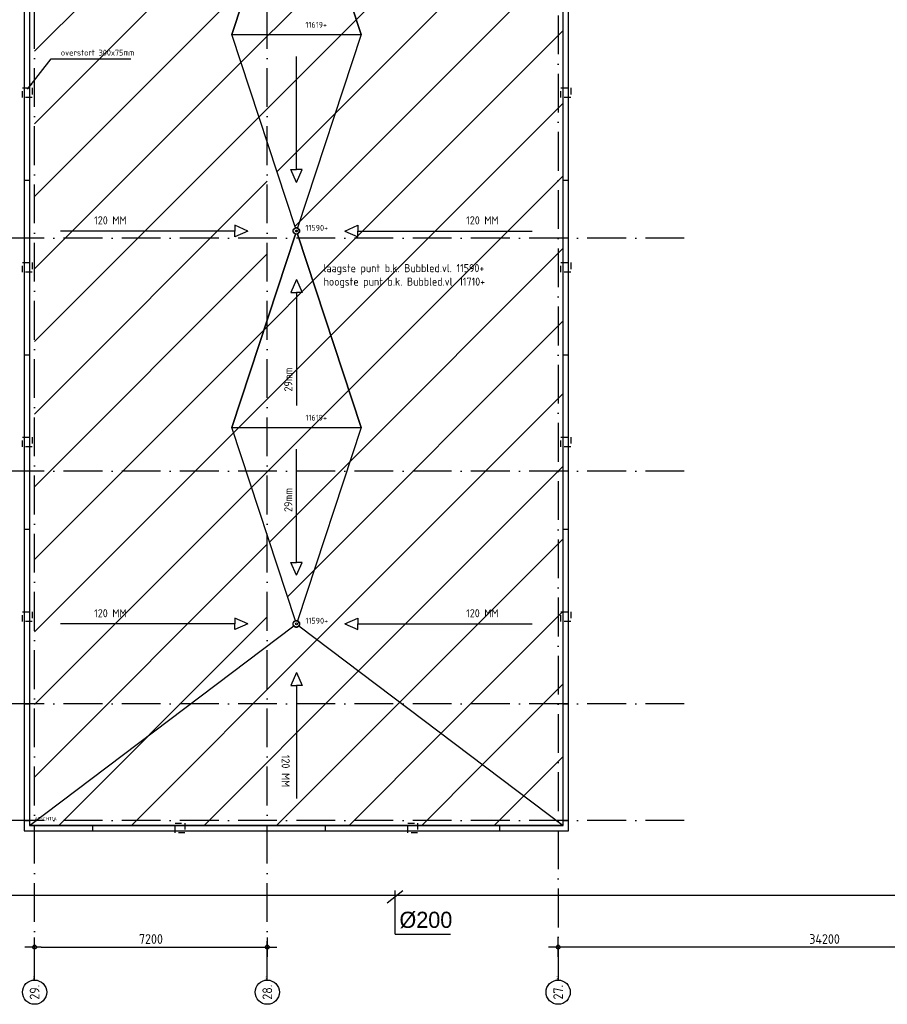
# Model space of a CAD drawing. Extents: x -9573 to 237800, y 0 to 168200.
# Tile 3 of 37: x 11600 to 38444, y 47692 to 78140. Entities that reach past the tile are written whole.
import ezdxf
from ezdxf.enums import TextEntityAlignment as Align

# ---------------------------------------------------------------- set-up
doc = ezdxf.new("R2010")
doc.units = 0
doc.header["$LTSCALE"] = 200
for name, pattern in [('2322121', [2000, 1000, 1000]), ('DASHDOT', [9, 6, -1.5, 0, -1.5]), ('HIDDEN', [2, 1, -1])]:
    doc.linetypes.add(name, pattern=pattern)
doc.layers.get('0').update_dxf_attribs({"linetype": 'CONTINUOUS'})
doc.layers.get('DEFPOINTS').update_dxf_attribs({"linetype": 'CONTINUOUS'})
for name, color, linetype in [('AL$1----_MAATVOERING', 7, 'CONTINUOUS'), ('AL$1----_TEKST', 7, 'CONTINUOUS'), ('AL$7----_STRAMIEN', 1, 'DASHDOT'), ('AL27----_DAKEN', 7, 'CONTINUOUS'), ('AL27---_DAKAFSCHOT', 7, 'CONTINUOUS'), ('ALN-----_BLOCKNAAM', 2, 'CONTINUOUS'), ('BL$4----', 7, 'CONTINUOUS'), ('MV-STRAMIEN', 7, 'CONTINUOUS'), ('WL524---', 4, 'CONTINUOUS')]:
    doc.layers.add(name, color=color, linetype=linetype)
doc.styles.add('BURO-025', font='BUROFONT.shx', dxfattribs={"height": 500})
doc.styles.get("Standard").update_dxf_attribs({"font": 'ISOCP'})
doc.dimstyles.new('018RADI100UIT', dxfattribs={"dimscale": 100, "dimtxt": 1.8, "dimasz": 2, "dimexe": 2, "dimexo": 3, "dimgap": 1, "dimtad": 1, "dimdec": 4, "dimrnd": 1, "dimtxsty": 'STANDARD', "dimblk1": 'MSTR3', "dimblk2": 'MSTR3', "dimcen": 3, "dimdle": 1.25, "dimse1": 1, "dimse2": 1, "dimclrd": 7, "dimclre": 1, "dimazin": 3, "dimtfac": 0.75, "dimtdec": 4, "dimtofl": 0, "dimtmove": 0, "dimatfit": 3, "dimtvp": 1.5, "dimtolj": 1, "dimtzin": 0})
doc.dimstyles.new('030STIP100UIT', dxfattribs={"dimscale": 100, "dimtxt": 3, "dimasz": 2, "dimexe": 2, "dimexo": 3, "dimgap": 1, "dimtad": 1, "dimdec": 4, "dimrnd": 1, "dimtxsty": 'STANDARD', "dimblk": 'MSTR3', "dimcen": 3, "dimdle": 1.25, "dimse1": 1, "dimse2": 1, "dimclrd": 7, "dimclre": 1, "dimazin": 3, "dimtfac": 0.75, "dimtdec": 4, "dimtix": 1, "dimtmove": 0, "dimatfit": 3, "dimtvp": 1.5, "dimtolj": 1, "dimtzin": 0})

# ---------------------------------------------------------------- blocks, each defined once
blk = doc.blocks.new('MSTR3')
at = {"color": 0, "linetype": 'CONTINUOUS'}
for p, q in [((-1, 0), (0, 0)), ((0, 1.5), (0, 0)), ((0, 0), (0, -1.5)), ((0, 0), (1.5, 0))]:
    blk.add_line(p, q, dxfattribs=at)
blk.add_circle((0, 0), 0.3, dxfattribs=at)
blk = doc.blocks.new('*D67')
at = {"color": 7, "linetype": 'BYBLOCK'}
blk.add_line((12260, 49461), (19060, 49461), dxfattribs=at)
at = {"layer": 'DEFPOINTS', "color": 0, "linetype": 'BYBLOCK'}
for p in [(12060, 49669), (19260, 49669), (19260, 49461)]:
    blk.add_point(p, dxfattribs=at)
at = {"color": 7, "linetype": 'BYBLOCK', "xscale": 200, "yscale": 200, "zscale": 200, "rotation": 180}
blk.add_blockref('MSTR3', (12060, 49461), dxfattribs=at)
at = {"color": 7, "linetype": 'BYBLOCK', "xscale": 200, "yscale": 200, "zscale": 200}
blk.add_blockref('MSTR3', (19260, 49461), dxfattribs=at)
at = {"color": 0, "linetype": 'BYBLOCK', "insert": (15660, 49711), "char_height": 300, "attachment_point": 5}
blk.add_mtext('\\A1;7200', dxfattribs=at)
blk = doc.blocks.new('1011')
at = {"layer": 'AL$7----_STRAMIEN', "color": 7, "linetype": 'CONTINUOUS'}
blk.add_circle((-750, 0), 750, dxfattribs=at)
at = {"layer": 'ALN-----_BLOCKNAAM', "linetype": 'CONTINUOUS'}
blk.add_text('1011', height=100, dxfattribs=at).set_placement((0, 0))

msp = doc.modelspace()

# ---------------------------------------------------------------- hatches: boundary and pattern name
at = {"layer": 'BL$4----'}
h = msp.add_hatch(dxfattribs=at)
h.set_pattern_fill('ANSI31', color=256, scale=500, style=0)
h.paths.add_polyline_path([(28414.76887, 102135.22757), (20239.94103, 95965.46765), (20260.12166, 95905.22757), (20192.59357, 95806.77052), (21633.31543, 91430.40149), (23960.12413, 91430.40149), (23960.12413, 88730.40396), (21798.03981, 88730.40396), (20185.12166, 83850.21251), (20260.12166, 83755.22757), (20191.39242, 83660.24262), (22160.12166, 77680.22757), (20191.39242, 71700.21251), (20260.12166, 71605.22757), (20191.39242, 71510.24262), (22160.12166, 65530.22757), (20191.39242, 59550.21251), (20260.12166, 59455.22757), (20239.94103, 59394.98749), (28414.76887, 53225.40396)])
h = msp.add_hatch(dxfattribs=at)
h.set_pattern_fill('ANSI31', color=256, scale=500, style=0)
h.paths.add_polyline_path([(16881.02196, 56980.58036), (12060.12166, 56980.58036), (12060.12166, 53380.58036), (12110.74243, 53380.58036)])
h.paths.add_polyline_path([(18604.44996, 64180.58036), (12060.12166, 64180.58036), (12060.12166, 56980.58036), (16881.02196, 56980.58036), (19260.12166, 58776.02209), (19260.12166, 62188.97757)])
h.paths.add_polyline_path([(18256.60215, 59455.40396), (18256.60215, 59631.46126), (18656.60215, 59455.40396), (18256.60215, 59279.34667)], flags=16)
h.paths.add_polyline_path([(19260.12166, 68871.47757), (19260.12166, 71380.58036), (12060.12166, 71380.58036), (12060.12166, 64180.58036), (18604.44996, 64180.58036), (18160.12166, 65530.22757)])
h.paths.add_polyline_path([(18160.12166, 77680.22757), (18456.5341, 78580.58036), (12060.12166, 78580.58036), (12060.12166, 71380.58036), (19260.12166, 71380.58036), (19260.12166, 74338.97757)])
h.paths.add_polyline_path([(18256.60215, 71605.40396), (18256.60215, 71781.46126), (18656.60215, 71605.40396), (18256.60215, 71429.34667)], flags=16)
h.paths.add_polyline_path([(19260.12166, 85780.58036), (12060.12166, 85780.58036), (12060.12166, 78580.58036), (18456.5341, 78580.58036), (19260.12166, 81021.47757)])
h.paths.add_polyline_path([(18256.60215, 83755.40396), (18256.60215, 83931.46126), (18656.60215, 83755.40396), (18256.60215, 83579.34667)], flags=16)
h.paths.add_polyline_path([(12050.29171, 53355.91411), (12679.95161, 53355.91411), (12679.95161, 53504.89382), (12050.29171, 53504.89382)], flags=9)
h.paths.add_polyline_path([(13842.52534, 59973.35438), (14917.52534, 59973.35438), (14917.52534, 59598.30516), (13842.52534, 59598.30516)], flags=24)
h.paths.add_polyline_path([(13842.52534, 72123.35438), (14917.52534, 72123.35438), (14917.52534, 71748.30516), (13842.52534, 71748.30516)], flags=24)
h.paths.add_polyline_path([(12827.8931, 77256.21699), (15084.86696, 77256.21699), (15084.86696, 76986.21699), (12827.8931, 76986.21699)], flags=24)
h.paths.add_polyline_path([(13842.52534, 84273.35438), (14917.52534, 84273.35438), (14917.52534, 83898.30516), (13842.52534, 83898.30516)], flags=24)
h = msp.add_hatch(dxfattribs=at)
h.set_pattern_fill('ANSI31', color=256, scale=500, style=0)
edge = h.paths.add_edge_path()
edge.add_arc((20160.12166, 83755.22757), 100, 251.777519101, 288.222480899, ccw=False)
edge.add_line((20128.8509, 83660.24262), (18160.12166, 77680.22757))
edge.add_line((18160.12166, 77680.22757), (22160.12166, 77680.22757))
edge.add_line((22160.12166, 77680.22757), (20191.39242, 83660.24262))
edge = h.paths.add_edge_path()
edge.add_arc((20160.12166, 71605.22757), 100, 71.777519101, 108.222480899)
edge.add_line((20128.8509, 71700.21251), (18160.12166, 77680.22757))
edge.add_line((18160.12166, 77680.22757), (22160.12166, 77680.22757))
edge.add_line((22160.12166, 77680.22757), (20191.39242, 71700.21251))
h = msp.add_hatch(dxfattribs=at)
h.set_pattern_fill('ANSI31', color=256, scale=500, style=0)
edge = h.paths.add_edge_path()
edge.add_arc((20160.12166, 71605.22757), 100, 251.777519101, 288.222480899, ccw=False)
edge.add_line((20128.8509, 71510.24262), (18160.12166, 65530.22757))
edge.add_line((18160.12166, 65530.22757), (22160.12166, 65530.22757))
edge.add_line((22160.12166, 65530.22757), (20191.39242, 71510.24262))
edge = h.paths.add_edge_path()
edge.add_arc((20160.12166, 59455.22757), 100, 71.777519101, 108.222480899)
edge.add_line((20128.8509, 59550.21251), (18160.12166, 65530.22757))
edge.add_line((18160.12166, 65530.22757), (22160.12166, 65530.22757))
edge.add_line((22160.12166, 65530.22757), (20191.39242, 59550.21251))
h = msp.add_hatch(dxfattribs=at)
h.set_pattern_fill('ANSI31', color=256, scale=500, style=0)
h.paths.add_polyline_path([(11905.12166, 53225.58035), (28414.76887, 53225.58035), (20160.12166, 59455.40396)])

# ---------------------------------------------------------------- linework, layer by layer
at = {"color": 7, "linetype": 'BYBLOCK'}
msp.add_line((62260.12166, 49460.58036), (28460.12166, 49460.58036), dxfattribs=at)
at = {"layer": 'AL$7----_STRAMIEN', "color": 1}
for p, q in [((28260.12166, 128672.44825), (28260.12166, 48441.6449)), ((12060.12166, 48441.6449), (12060.12166, 124517.90623)), ((32160.12166, 71380.58036), (-5367.20421, 71380.58036)), ((32160.12166, 64180.58036), (-5367.20421, 64180.58036)), ((32160.12166, 56980.58036), (-5367.20421, 56980.58036)), ((32160.12166, 53380.58036), (-5367.20421, 53380.58036))]:
    msp.add_line(p, q, dxfattribs=at)
msp.add_lwpolyline([(19260.12166, 48441.6449), (19260.12166, 124493.05023)], dxfattribs=at)
at = {"layer": 'AL27----_DAKEN', "color": 4}
for points in [[(11740.12166, 102300.22757), (11740.12166, 53060.58036), (28579.76887, 53060.58036), (28579.76887, 85460.58036), (62140.12166, 85460.58036), (62140.12166, 53060.58036), (78979.76887, 53060.58036), (78979.76887, 102300.22757)], [(11905.12166, 102135.22757), (11905.12166, 53225.58036), (28414.76887, 53225.58036), (28414.76887, 85625.58036), (62305.12166, 85625.58036), (62305.12166, 53225.58036), (78814.76887, 53225.58036), (78814.76887, 102135.22757)]]:
    msp.add_lwpolyline(points, close=True, dxfattribs=at)
at = {"layer": 'AL27----_DAKEN'}
for points in [[(20160.12166, 73508.92347), (20160.12166, 77005.46167)], [(20160.12166, 73108.92347), (19984.06436, 73508.92347), (20160.12166, 73508.92347)], [(20160.12166, 73108.92347), (20336.17895, 73508.92347), (20160.12166, 73508.92347)], [(18256.60215, 71605.40396), (12865.81425, 71605.40396)], [(18656.60215, 71605.40396), (18256.60215, 71781.46126), (18256.60215, 71605.40396)], [(18656.60215, 71605.40396), (18256.60215, 71429.34667), (18256.60215, 71605.40396)], [(21663.64117, 71605.40396), (22063.64117, 71781.46126), (22063.64117, 71605.40396)], [(21663.64117, 71605.40396), (22063.64117, 71429.34667), (22063.64117, 71605.40396)], [(22063.64117, 71605.40396), (27454.42907, 71605.40396)], [(20160.12166, 70101.88445), (19984.06436, 69701.88445), (20160.12166, 69701.88445)], [(20160.12166, 70101.88445), (20336.17895, 69701.88445), (20160.12166, 69701.88445)], [(20160.12166, 69701.88445), (20160.12166, 66205.34625)], [(20160.12166, 61358.92347), (20160.12166, 64855.46167)], [(20160.12166, 60958.92347), (19984.06436, 61358.92347), (20160.12166, 61358.92347)], [(20160.12166, 60958.92347), (20336.17895, 61358.92347), (20160.12166, 61358.92347)], [(18256.60215, 59455.40396), (12865.81425, 59455.40396)], [(18656.60215, 59455.40396), (18256.60215, 59631.46126), (18256.60215, 59455.40396)], [(18656.60215, 59455.40396), (18256.60215, 59279.34667), (18256.60215, 59455.40396)], [(21663.64117, 59455.40396), (22063.64117, 59631.46126), (22063.64117, 59455.40396)], [(21663.64117, 59455.40396), (22063.64117, 59279.34667), (22063.64117, 59455.40396)], [(22063.64117, 59455.40396), (27454.42907, 59455.40396)], [(20160.12166, 57951.88445), (19984.06436, 57551.88445), (20160.12166, 57551.88445)], [(20160.12166, 57951.88445), (20336.17895, 57551.88445), (20160.12166, 57551.88445)], [(20160.12166, 57551.88445), (20160.12166, 54055.34625)]]:
    msp.add_lwpolyline(points, dxfattribs=at)
at = {"layer": 'AL27----_DAKEN', "color": 1, "linetype": 'HIDDEN'}
for points in [[(11982.44526, 75730.40396), (11682.44526, 75730.40396), (11682.44526, 76030.40396), (11982.44526, 76030.40396)], [(28647.26887, 75730.40396), (28347.26887, 75730.40396), (28347.26887, 76030.40396), (28647.26887, 76030.40396)], [(11982.44526, 70330.40396), (11682.44526, 70330.40396), (11682.44526, 70630.40396), (11982.44526, 70630.40396)], [(28647.26887, 70330.40396), (28347.26887, 70330.40396), (28347.26887, 70630.40396), (28647.26887, 70630.40396)], [(11982.44526, 64930.40396), (11682.44526, 64930.40396), (11682.44526, 65230.40396), (11982.44526, 65230.40396)], [(28647.26887, 64930.40396), (28347.26887, 64930.40396), (28347.26887, 65230.40396), (28647.26887, 65230.40396)], [(11982.44526, 59530.40396), (11682.44526, 59530.40396), (11682.44526, 59830.40396), (11982.44526, 59830.40396)], [(28647.26887, 59530.40396), (28347.26887, 59530.40396), (28347.26887, 59830.40396), (28647.26887, 59830.40396)], [(16410.12166, 52997.99216), (16410.12166, 53297.99216), (16710.12166, 53297.99216), (16710.12166, 52997.99216)], [(23610.12166, 52997.99216), (23610.12166, 53297.99216), (23910.12166, 53297.99216), (23910.12166, 52997.99216)]]:
    msp.add_lwpolyline(points, close=True, dxfattribs=at)
at = {"layer": 'AL27----_DAKEN', "color": 4}
for points in [[(11749.94526, 73180.40396), (11905.12166, 73180.40396)], [(28414.76887, 73180.40396), (28569.94526, 73180.40396)], [(11749.94526, 67780.40396), (11905.12166, 67780.40396)], [(28414.76887, 67780.40396), (28569.94526, 67780.40396)], [(11749.94526, 62380.40396), (11905.12166, 62380.40396)], [(28414.76887, 62380.40396), (28569.94526, 62380.40396)], [(11749.94526, 56980.40396), (11905.12166, 56980.40396)], [(28414.76887, 56980.40396), (28569.94526, 56980.40396)], [(11749.94526, 53380.40396), (11905.12166, 53380.40396)], [(28414.76887, 53380.40396), (28569.94526, 53380.40396)], [(13860.12166, 53070.40396), (13860.12166, 53225.58036)], [(19260.12166, 53070.40396), (19260.12166, 53225.58036)], [(21060.12166, 53070.40396), (21060.12166, 53225.58036)], [(26460.12166, 53070.40396), (26460.12166, 53225.58036)]]:
    msp.add_lwpolyline(points, dxfattribs=at)
at = {"layer": 'AL27---_DAKAFSCHOT', "color": 1}
for points in [[(20128.8509, 83660.24262, -0.3238467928), (20060.12166, 83755.22757, -0.3238467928), (20128.8509, 83850.21251), (18160.12166, 89830.22757), (20128.8509, 95810.24262, -0.3238467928), (20060.12166, 95905.22757, -0.163043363), (20080.30105, 95965.46601), (11905.12166, 102135.05117), (11905.12166, 53225.40396), (20080.30105, 59394.98913, -0.163043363), (20060.12166, 59455.22757, -0.3238467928), (20128.8509, 59550.21251), (18160.12166, 65530.22757), (20128.8509, 71510.24262, -0.3238467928), (20060.12166, 71605.22757, -0.3238467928), (20128.8509, 71700.21251), (18160.12166, 77680.22757)], [(20191.39242, 83660.24262, -0.1603752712), (20128.8509, 83660.24262), (18160.12166, 77680.22757), (22160.12166, 77680.22757)], [(20191.39242, 71700.21251, 0.1603752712), (20128.8509, 71700.21251), (18160.12166, 77680.22757), (22160.12166, 77680.22757)], [(20191.39242, 71510.24262, -0.1603752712), (20128.8509, 71510.24262), (18160.12166, 65530.22757), (22160.12166, 65530.22757)], [(20191.39242, 59550.21251, 0.1603752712), (20128.8509, 59550.21251), (18160.12166, 65530.22757), (22160.12166, 65530.22757)], [(28414.76887, 53225.40396), (11905.12166, 53225.40396), (20080.30105, 59394.98913, 0.4981300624), (20239.94103, 59394.98749)]]:
    msp.add_lwpolyline(points, format="xyb", close=True, dxfattribs=at)
msp.add_lwpolyline([(28414.76887, 102135.22757), (20239.94103, 95965.46765), (20260.12166, 95905.22757), (20192.59357, 95806.77052), (21633.31543, 91430.40149), (23960.12413, 91430.40149), (23960.12413, 88730.40396), (21798.03981, 88730.40396), (20185.12166, 83850.21251), (20260.12166, 83755.22757), (20191.39242, 83660.24262), (22160.12166, 77680.22757), (20191.39242, 71700.21251), (20260.12166, 71605.22757), (20191.39242, 71510.24262), (22160.12166, 65530.22757), (20191.39242, 59550.21251), (20260.12166, 59455.22757), (20239.94103, 59394.98749), (28414.76887, 53225.40396)], close=True, dxfattribs=at)
msp.add_lwpolyline([(21798.03981, 88730.40396), (20191.39242, 83850.21251, -0.3238467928), (20260.12166, 83755.22757, -0.3238467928), (20191.39242, 83660.24262), (22160.12166, 77680.22757), (20191.39242, 71700.21251, -0.3238467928), (20260.12166, 71605.22757, -0.3238467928), (20191.39242, 71510.24262), (22160.12166, 65530.22757), (20191.39242, 59550.21251, -0.3238467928), (20260.12166, 59455.22757, -0.1630486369), (20239.94103, 59394.98749), (28414.76887, 53225.40396), (28414.76887, 102135.05117)], format="xyb", dxfattribs=at)
at = {"layer": 'AL27---_DAKAFSCHOT', "color": 4}
for centre in [(20160.12166, 71605.22757), (20160.12166, 59455.22757)]:
    msp.add_circle(centre, 100, dxfattribs=at)
at = {"layer": 'AL27---_DAKAFSCHOT'}
for centre in [(20160.12166, 71605.22757), (20160.12166, 59455.22757)]:
    msp.add_circle(centre, 30, dxfattribs=at)
at = {"layer": 'DEFPOINTS', "color": 0, "linetype": 'BYBLOCK'}
for p in [(28260.12166, 53407.64618), (28260.12166, 49460.58036)]:
    msp.add_point(p, dxfattribs=at)
at = {"layer": 'WL524---', "color": 1}
for p, q in [((22969.50725, 50824.86114), (23457.78164, 51215.28998)), ((23213.64444, 49859.63586), (23213.64444, 51214.74889)), ((23213.64444, 49859.63586), (24926.07968, 49859.63586))]:
    msp.add_line(p, q, dxfattribs=at)
at = {"layer": 'WL524---', "color": 6, "linetype": '2322121'}
msp.add_line((45152.36476, 51057.03831), (11228.46237, 51057.03831), dxfattribs=at)

# ---------------------------------------------------------------- block references
at = {"color": 7, "linetype": 'BYBLOCK', "xscale": 200, "yscale": 200, "zscale": 200, "rotation": 180}
msp.add_blockref('MSTR3', (28260.12166, 49460.58036), dxfattribs=at)
at = {"layer": 'AL$7----_STRAMIEN'}
ref = msp.add_blockref('1011', (12060.12166, 48441.6449), dxfattribs=dict(at, xscale=0.5, yscale=0.5, zscale=0.5, rotation=90))
ref.add_attrib('STR-NAAM', '29.', dxfattribs={"color": 3, "linetype": 'CONTINUOUS', "height": 300, "rotation": 90}).set_placement((12060.12166, 48066.6449), align=Align.MIDDLE)
ref = msp.add_blockref('1011', (19260.12166, 48441.6449), dxfattribs=dict(at, xscale=0.5, yscale=0.5, zscale=0.5, rotation=90))
ref.add_attrib('STR-NAAM', '28.', dxfattribs={"color": 3, "linetype": 'CONTINUOUS', "height": 300, "rotation": 90}).set_placement((19260.12166, 48066.6449), align=Align.MIDDLE)
ref = msp.add_blockref('1011', (28260.12166, 48441.6449), dxfattribs=dict(at, xscale=0.5, yscale=0.5, zscale=0.5, rotation=90))
ref.add_attrib('STR-NAAM', '27.', dxfattribs={"color": 3, "linetype": 'CONTINUOUS', "height": 300, "rotation": 90}).set_placement((28260.12166, 48066.6449), align=Align.MIDDLE)

# ---------------------------------------------------------------- texts
at = {"color": 0, "linetype": 'BYBLOCK', "insert": (36502.39085, 49710.60988), "char_height": 300, "attachment_point": 5}
msp.add_mtext('\\A1;34200', dxfattribs=at)
at = {"layer": 'AL$1----_TEKST', "color": 4}
for s, p in [('11619+', (20440.99298, 77891.81562)), ('11590+', (20440.99298, 71614.3549)), ('11619+', (20440.99298, 65741.81562)), ('11590+', (20440.99298, 59464.3549))]:
    msp.add_text(s, height=180, dxfattribs=at).set_placement(p)
at = {"layer": 'AL$1----_TEKST', "insert": (12872.8931, 77121.21699), "char_height": 180, "attachment_point": 4}
msp.add_mtext('\\A1;overstort 300x75mm', dxfattribs=at)
at = {"layer": 'AL$1----_TEKST', "color": 4, "insert": (21002.42072, 70582.24052), "char_height": 250, "width": 7369.47, "attachment_point": 1}
msp.add_mtext('laagste punt b.k. Bubbled.vl. 11590+\\Phoogste punt b.k. Bubbled.vl. 11710+', dxfattribs=at)
at = {"layer": 'AL$1----_TEKST', "char_height": 250, "width": 1872.35, "attachment_point": 1, "rotation": 90}
for insert in [(19785.0236, 66642.87784), (19785.0236, 62919.05782)]:
    msp.add_mtext('29mm', dxfattribs=dict(at, insert=insert))
at = {"layer": 'AL27----_DAKEN', "char_height": 250, "width": 1902.82}
for insert, attachment_point in [((13905.02534, 72060.85438), 1), ((26415.21798, 72060.85438), 3), ((13905.02534, 59910.85438), 1), ((26415.21798, 59910.85438), 3)]:
    msp.add_mtext('120 MM', dxfattribs=dict(at, insert=insert, attachment_point=attachment_point))
at = {"layer": 'AL27----_DAKEN', "insert": (19704.67124, 54405.93019), "char_height": 250, "width": 1902.82, "attachment_point": 9, "rotation": 270}
msp.add_mtext('120 MM', dxfattribs=at)
at = {"layer": 'ALN-----_BLOCKNAAM', "linetype": 'CONTINUOUS'}
msp.add_text('AFSCHT1A', height=100, dxfattribs=at).set_placement((12060.12166, 53380.40396))
at = {"layer": 'WL524---', "color": 2, "style": 'BURO-025'}
msp.add_text('%%C200', height=500, dxfattribs=at).set_placement((23349.22192, 50054.84998))

# ---------------------------------------------------------------- dimensions: what is measured, and where the dimension line sits
at = {"layer": 'MV-STRAMIEN', "color": 7}
dim = msp.add_linear_dim(base=(19260.12166, 49460.58036), p1=(12060.12166, 49668.71072), p2=(19260.12166, 49668.71072), dimstyle='030STIP100UIT', dxfattribs=at)
dim.commit()
dim.dimension.update_dxf_attribs({"geometry": '*D67', "text_midpoint": (15660.12166, 49710.60988)})

# ---------------------------------------------------------------- leaders
at = {"layer": 'AL$1----_MAATVOERING', "color": 7, "annotation_type": 0, "has_hookline": 1, "hookline_direction": 0, "text_width": 2166.97386}
msp.add_leader([(11846.25671, 75995.84166), (12572.8931, 76931.21699), (12772.8931, 76931.21699)], dimstyle='018RADI100UIT', dxfattribs=at)

doc.saveas('drawing.dxf')
